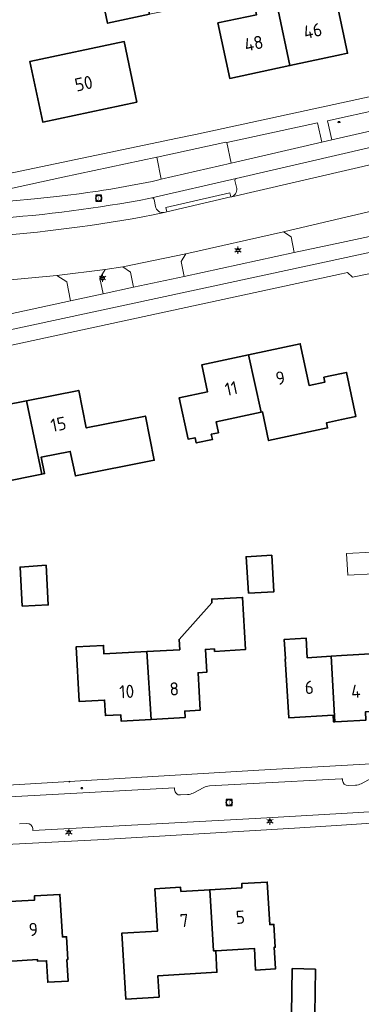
# Model space of a CAD drawing. Header units: metres. Extents: x 140853 to 145288, y 474558 to 480269.
# Tile 242 of 256: x 143956 to 144003, y 478604 to 478738. Entities that reach past the tile are written whole.
import ezdxf
from ezdxf.enums import TextEntityAlignment as Align

# ---------------------------------------------------------------- set-up
doc = ezdxf.new("R2010")
doc.units = ezdxf.units.M
doc.header["$MEASUREMENT"] = 0
for name, color, linetype, lineweight in [('B-WE-GR-GRAS_KRUIDENRIJK-G', 80, 'Continuous', 18), ('B-WE-KL-ET_LS_OV_LICHTMAST-S', 190, 'Continuous', 18), ('B-WE-KL-WATER_BRANDLEIDING_PUT-S', 150, 'Continuous', 18), ('B-WE-OG-BEBOUWING-G', 7, 'Continuous', 35), ('B-WE-OG-BEBOUWING_BIJGEBOUW-G', 7, 'Continuous', 18), ('B-WE-OG-BEBOUWING_HUISNUMMER-T18', 10, 'Continuous', 18), ('B-WE-OG-TERREIN_ERF-G', 7, 'Continuous', 18), ('B-WE-RI-GWA_RIOOLPUT-S', 30, 'Continuous', 18), ('B-WE-VH-VERHARDING_ASFALT-G', 252, 'Continuous', 18), ('B-WE-VH-VERHARDING_BETON-G', 252, 'Continuous', 18), ('B-WE-VH-VERHARDING_BETONSTRAATSTEEN-G', 252, 'Continuous', 18), ('B-WE-VH-VERHARDING_TEGEL-G', 252, 'Continuous', 18), ('X-XX-XX-ALGEMEEN-S', 7, 'Continuous', 18)]:
    doc.layers.add(name, color=color, linetype=linetype, lineweight=lineweight)
doc.styles.add('NLCS-ISO', font='txt')

# ---------------------------------------------------------------- blocks, each defined once
blk = doc.blocks.new('SIE-WEG_AFVALBAK_TYPE_01')
for radius in [0.25, 0.156]:
    blk.add_circle((0, 0), radius)
blk = doc.blocks.new('B-SIE-WEG_LICHTMAST-SO')
at = {"ltscale": 0.1}
for p, q in [((-1.1, 0.63), (-2.19, 1.27)), ((0, 1.27), (0, 2.53)), ((1.1, 0.63), (2.19, 1.27)), ((-1.1, -0.63), (-2.19, -1.27)), ((0, -1.27), (0, -2.53)), ((1.1, -0.63), (2.19, -1.27))]:
    blk.add_line(p, q, dxfattribs=at)
at = {"flags": 128}
for points in [[(-1.16, 0.5), (1.16, 0.5)], [(-1.16, -0.5), (1.16, -0.5)]]:
    blk.add_lwpolyline(points, dxfattribs=at)
at = {"ltscale": 0.1}
blk.add_circle((0, 0), 1.27, dxfattribs=at)
at = {"style": 'NLCS-ISO'}
blk.add_attdef('TYPE', text='', height=1.8, dxfattribs=at).set_placement((0, 2.53), align=Align.BOTTOM_CENTER)
blk = doc.blocks.new('SIE-WEG_STRAATPOT_BRANDKRAAN-SO')
blk.add_ellipse((0, 0), major_axis=(-0.729, 0), ratio=0.685994)
at = {"style": 'NLCS-ISO'}
blk.add_text('BR', height=0.4, dxfattribs=at).set_placement((-0.3, -0.15))
blk = doc.blocks.new('SRI-PUT_INSPECTIE-SO')
at = {"lineweight": -3, "flags": 128}
blk.add_lwpolyline([(-2, -2), (2, -2), (2, 2), (-2, 2)], close=True, dxfattribs=at)
at = {"lineweight": -3, "ltscale": 1.5}
blk.add_circle((0, 0), 2, dxfattribs=at)
at = {"ltscale": 0.1, "style": 'NLCS-ISO'}
blk.add_text('I', height=2.5, dxfattribs=at).set_placement((0, -0.01), align=Align.MIDDLE_CENTER)

msp = doc.modelspace()

# ---------------------------------------------------------------- linework, layer by layer
at = {"layer": 'B-WE-GR-GRAS_KRUIDENRIJK-G', "ltscale": 0.2, "flags": 128}
for points in [[(143998.667, 478721.999), (144006.055, 478723.701), (144005.506, 478726.238), (143998.095, 478724.622), (143998.667, 478721.999)], [(143984.916, 478718.82), (143997.294, 478721.677), (143996.718, 478724.329), (143984.295, 478721.663), (143984.916, 478718.82)], [(143978.682, 478706.402), (143978.072, 478705.388), (143978.483, 478703.341), (143993.538, 478706.586), (143993.093, 478708.742), (143992.069, 478709.427), (143978.682, 478706.402)], [(143971.547, 478701.855), (143971.121, 478703.916), (143970.087, 478704.626), (143967.682, 478704.263), (143966.922, 478703.096), (143967.391, 478700.957), (143971.547, 478701.855)]]:
    msp.add_lwpolyline(points, close=True, dxfattribs=at)
for points in [[(143961.873, 478716.881), (143950.136, 478714.368), (143947.879, 478713.923), (143948.015, 478713.206), (143949.032, 478713.239), (143949.032, 478713.239, 0.0206464), (143955.039, 478713.659), (143955.039, 478713.659), (143958.017, 478713.934), (143960.989, 478714.272), (143962.978, 478714.503), (143962.978, 478714.503, 0.0233084), (143974.825, 478716.485), (143974.825, 478716.485), (143975.33, 478716.621), (143974.717, 478719.615), (143961.873, 478716.881)], [(143948.458, 478702.887), (143947.501, 478701.904), (143948.101, 478697.063), (143949.759, 478697.259), (143952.378, 478697.721), (143962.928, 478700.007), (143962.41, 478702.59), (143961.062, 478703.471), (143954.202, 478702.801), (143954.202, 478702.801, -0.0470055), (143948.458, 478702.887)]]:
    msp.add_lwpolyline(points, format="xyb", close=True, dxfattribs=at)
at = {"layer": 'B-WE-OG-BEBOUWING-G', "ltscale": 0.2, "flags": 128}
for points in [[(143992.948, 478732.152), (143991.329, 478739.741), (143991.486, 478739.775), (143990.378, 478744.978), (143990.21, 478744.942), (143989.275, 478749.324), (143980.833, 478747.523), (143981.803, 478742.975), (143987.309, 478744.15), (143988.384, 478739.113), (143983.083, 478737.982), (143984.702, 478730.393), (143992.948, 478732.152)], [(143973.73, 478739.17), (143972.365, 478745.688), (143966.616, 478744.466), (143968, 478737.952), (143973.73, 478739.17)], [(144000, 478733.656), (144000.831, 478733.834), (144000, 478737.729), (143999.212, 478741.423), (143993.667, 478740.24), (143993.124, 478742.783), (143993.525, 478742.868), (143992.958, 478745.528), (143990.378, 478744.978), (143991.486, 478739.775), (143991.329, 478739.741), (143992.948, 478732.152), (144000, 478733.656)], [(143972.013, 478727.171), (143970.27, 478735.449), (143957.358, 478732.705), (143959.117, 478724.43), (143972.013, 478727.171)], [(143987.262, 478692.606), (143988.992, 478684.76), (143989.194, 478684.803), (143990.03, 478680.894), (143998.098, 478682.619), (143997.947, 478683.323), (144000, 478683.762), (144001.978, 478684.185), (144000.692, 478690.199), (144000, 478690.051), (143997.583, 478689.535), (143997.721, 478688.889), (143995.559, 478688.427), (143994.343, 478694.118), (143987.262, 478692.606)], [(143988.992, 478684.76), (143987.262, 478692.606), (143980.892, 478691.245), (143981.679, 478687.558), (143977.802, 478686.735), (143979.002, 478681.081), (143979.961, 478681.284), (143980.115, 478680.561), (143982.328, 478681.03), (143982.174, 478681.755), (143983.152, 478681.962), (143982.837, 478683.449), (143988.992, 478684.76)], [(143956.918, 478686.331), (143959.013, 478676.297), (143959.381, 478676.37), (143958.932, 478678.626), (143962.884, 478679.413), (143963.59, 478676.046), (143974.369, 478678.194), (143973.167, 478684.225), (143965.086, 478682.615), (143964.062, 478687.754), (143956.918, 478686.331)], [(143956.918, 478686.331), (143950.602, 478685.073), (143951.274, 478681.699), (143945.988, 478680.646), (143947.586, 478672.624), (143953.608, 478673.823), (143953.34, 478675.167), (143959.013, 478676.297), (143956.918, 478686.331)], [(143987.264, 478660.003), (143990.757, 478660.221), (143990.445, 478665.211), (143986.952, 478664.993), (143987.264, 478660.003)], [(143956.307, 478658.23), (143959.876, 478658.415), (143959.594, 478663.831), (143956.028, 478663.583), (143956.307, 478658.23)], [(143973.384, 478652.046), (143973.98, 478642.757), (143978.602, 478643.014), (143978.552, 478643.913), (143980.669, 478644.03), (143980.386, 478649.142), (143981.564, 478649.207), (143981.391, 478652.323), (143982.619, 478652.391), (143982.637, 478652.071), (143986.861, 478652.305), (143986.464, 478659.438), (143982.25, 478659.205), (143982.278, 478658.706), (143977.787, 478653.701), (143977.865, 478652.293), (143973.384, 478652.046)], [(143998.57, 478651.408), (143995.311, 478651.204), (143995.144, 478653.879), (143992.169, 478653.693), (143992.336, 478651.028), (143992.286, 478651.025), (143992.791, 478642.966), (143998.853, 478643.331), (143998.907, 478642.432), (143999.068, 478642.441), (143998.57, 478651.408)], [(143973.98, 478642.757), (143973.384, 478652.046), (143967.506, 478651.721), (143967.441, 478652.89), (143963.677, 478652.681), (143964.091, 478645.222), (143967.576, 478645.416), (143967.694, 478643.289), (143969.791, 478643.406), (143969.84, 478642.527), (143973.98, 478642.757)], [(143999.068, 478642.441), (144000, 478642.494), (144003.331, 478642.683), (144003.264, 478643.791), (144005.231, 478643.909), (144004.755, 478651.795), (144000, 478651.497), (143998.57, 478651.408), (143999.068, 478642.441)], [(143982.785, 478611.142), (143988.075, 478611.453), (143988.249, 478608.488), (143990.945, 478608.656), (143990.782, 478611.607), (143990.932, 478611.616), (143990.747, 478614.741), (143990.178, 478614.707), (143989.835, 478620.517), (143986.341, 478620.311), (143986.375, 478619.742), (143981.978, 478619.482), (143982.481, 478611.124), (143982.785, 478611.142)], [(143953.697, 478617.813), (143954.161, 478609.675), (143954.206, 478609.677), (143958.413, 478609.917), (143958.425, 478609.707), (143959.653, 478609.777), (143959.821, 478606.822), (143962.6, 478606.971), (143962.424, 478609.936), (143962.574, 478609.944), (143962.389, 478613.059), (143961.82, 478613.025), (143961.475, 478618.845), (143957.98, 478618.638), (143958.014, 478618.069), (143953.697, 478617.813)], [(143981.978, 478619.482), (143978.019, 478619.248), (143977.986, 478619.817), (143974.472, 478619.609), (143974.815, 478613.809), (143969.944, 478613.521), (143970.475, 478604.537), (143975.047, 478604.807), (143974.875, 478607.71), (143982.958, 478608.188), (143982.785, 478611.142), (143982.481, 478611.124), (143981.978, 478619.482)], [(143993.257, 478608.694), (143993.143, 478602.471), (143996.333, 478602.418), (143996.435, 478608.606), (143993.257, 478608.694)]]:
    msp.add_lwpolyline(points, close=True, dxfattribs=at)
at = {"layer": 'B-WE-OG-BEBOUWING_BIJGEBOUW-G', "ltscale": 0.2, "flags": 128}
msp.add_lwpolyline([(144004.198, 478665.62), (144000.692, 478665.437), (144000.845, 478662.495), (144004.351, 478662.677), (144004.198, 478665.62)], close=True, dxfattribs=at)
at = {"layer": 'B-WE-OG-TERREIN_ERF-G', "ltscale": 0.2, "flags": 128}
for points in [[(143930.226, 478750), (143925.278, 478718.798), (143925.035, 478717.16), (143941.199, 478714.623), (143977.577, 478722.231), (143980.018, 478722.732), (144000, 478727.082), (144028.723, 478733.33), (144028.661, 478733.624), (144032.086, 478734.344), (144032.148, 478734.051), (144036.979, 478735.067), (144036.961, 478735.165), (144040.851, 478736.035), (144042.831, 478736.484), (144043.029, 478736.564), (144060.952, 478741.922)], [(144005.744, 478704.117), (144001.518, 478703.251), (144000.818, 478703.861), (144000, 478703.684), (143953.387, 478693.613)], [(143953.611, 478633.708), (143988.701, 478635.808), (144000, 478636.446), (144014.54, 478637.267)], [(143953.697, 478617.813), (143958.014, 478618.069), (143957.98, 478618.638), (143961.475, 478618.845), (143961.82, 478613.025), (143962.389, 478613.059), (143962.574, 478609.944), (143962.424, 478609.936), (143962.6, 478606.971), (143959.821, 478606.822), (143959.653, 478609.777), (143958.425, 478609.707), (143958.413, 478609.917), (143954.206, 478609.677)]]:
    msp.add_lwpolyline(points, dxfattribs=at)
for points in [[(144000, 478737.729), (144000.831, 478733.834), (144000, 478733.656), (143992.948, 478732.152), (143984.702, 478730.393), (143983.083, 478737.982), (143988.384, 478739.113), (143987.309, 478744.15), (143981.803, 478742.975), (143980.833, 478747.523), (143989.275, 478749.324), (143990.21, 478744.942), (143990.378, 478744.978), (143992.958, 478745.528), (143993.525, 478742.868), (143993.124, 478742.783), (143993.667, 478740.24), (143999.212, 478741.423), (144000, 478737.729)], [(143972.365, 478745.688), (143975.537, 478746.362), (143976.921, 478739.848), (143973.73, 478739.17), (143968, 478737.952), (143966.616, 478744.466), (143972.365, 478745.688)], [(143972.013, 478727.171), (143959.117, 478724.43), (143957.358, 478732.705), (143970.27, 478735.449), (143972.013, 478727.171)], [(143988.992, 478684.76), (143982.837, 478683.449), (143983.152, 478681.962), (143982.174, 478681.755), (143982.328, 478681.03), (143980.115, 478680.561), (143979.961, 478681.284), (143979.002, 478681.081), (143977.802, 478686.735), (143981.679, 478687.558), (143980.892, 478691.245), (143987.262, 478692.606), (143994.343, 478694.118), (143995.559, 478688.427), (143997.721, 478688.889), (143997.583, 478689.535), (144000, 478690.051), (144000.692, 478690.199), (144001.978, 478684.185), (144000, 478683.762), (143997.947, 478683.323), (143998.098, 478682.619), (143990.03, 478680.894), (143989.194, 478684.803), (143988.992, 478684.76)], [(143959.013, 478676.297), (143953.34, 478675.167), (143953.608, 478673.823), (143947.586, 478672.624), (143945.988, 478680.646), (143951.274, 478681.699), (143950.602, 478685.073), (143956.918, 478686.331), (143964.062, 478687.754), (143965.086, 478682.615), (143973.167, 478684.225), (143974.369, 478678.194), (143963.59, 478676.046), (143962.884, 478679.413), (143958.932, 478678.626), (143959.381, 478676.37), (143959.013, 478676.297)], [(143987.264, 478660.003), (143986.952, 478664.993), (143990.445, 478665.211), (143990.757, 478660.221), (143987.264, 478660.003)], [(143956.307, 478658.23), (143956.028, 478663.583), (143959.594, 478663.831), (143959.876, 478658.415), (143956.307, 478658.23)], [(143973.98, 478642.757), (143969.84, 478642.527), (143969.791, 478643.406), (143967.694, 478643.289), (143967.576, 478645.416), (143964.091, 478645.222), (143963.677, 478652.681), (143967.441, 478652.89), (143967.506, 478651.721), (143973.384, 478652.046), (143977.865, 478652.293), (143977.787, 478653.701), (143982.278, 478658.706), (143982.25, 478659.205), (143986.464, 478659.438), (143986.861, 478652.305), (143982.637, 478652.071), (143982.619, 478652.391), (143981.391, 478652.323), (143981.564, 478649.207), (143980.386, 478649.142), (143980.669, 478644.03), (143978.552, 478643.913), (143978.602, 478643.014), (143973.98, 478642.757)], [(143998.57, 478651.408), (144000, 478651.497), (144004.755, 478651.795), (144005.231, 478643.909), (144003.264, 478643.791), (144003.331, 478642.683), (144000, 478642.494), (143999.068, 478642.441), (143998.907, 478642.432), (143998.853, 478643.331), (143992.791, 478642.966), (143992.286, 478651.025), (143992.336, 478651.028), (143992.169, 478653.693), (143995.144, 478653.879), (143995.311, 478651.204), (143998.57, 478651.408)], [(143981.978, 478619.482), (143986.375, 478619.742), (143986.341, 478620.311), (143989.835, 478620.517), (143990.178, 478614.707), (143990.747, 478614.741), (143990.932, 478611.616), (143990.782, 478611.607), (143990.945, 478608.656), (143988.249, 478608.488), (143988.075, 478611.453), (143982.785, 478611.142), (143982.958, 478608.188), (143974.875, 478607.71), (143975.047, 478604.807), (143970.475, 478604.537), (143969.944, 478613.521), (143974.815, 478613.809), (143974.472, 478619.609), (143977.986, 478619.817), (143978.019, 478619.248), (143981.978, 478619.482)], [(143993.257, 478608.694), (143996.435, 478608.606), (143996.333, 478602.418), (143993.143, 478602.471), (143993.257, 478608.694)]]:
    msp.add_lwpolyline(points, close=True, dxfattribs=at)
msp.add_lwpolyline([(143921.131, 478524.288), (143960.409, 478527.815), (143987.417, 478530.308), (144000, 478531.649), (144001.828, 478531.818), (144015.759, 478542.062), (144015.759, 478542.062, 0.0327429), (144026.393, 478550.912), (144026.393, 478550.912), (144048.466, 478621.668), (144050.055, 478626.689), (144047.054, 478631.044), (144009.57, 478628.955), (144000, 478628.323), (143993.56, 478627.898), (143966.637, 478626.319), (143932.752, 478624.567)], format="xyb", dxfattribs=at)
at = {"layer": 'B-WE-VH-VERHARDING_ASFALT-G', "ltscale": 0.2, "flags": 128}
for points in [[(143952.415, 478711.228, 0.0300727), (143973.627, 478713.98), (143973.627, 478713.98), (143974.065, 478714.075), (143985.567, 478716.735), (144004.092, 478721.002), (144010.285, 478722.433), (144018.524, 478724.368), (144019.497, 478724.604), (144028.906, 478727.097), (144028.967, 478727.116), (144034.467, 478728.823), (144034.275, 478729.501), (144052.309, 478735.049), (144053.261, 478735.33), (144070.979, 478740.536)], [(144058.475, 478739.053), (144043.136, 478734.449), (144042.798, 478734.283), (144042.578, 478734.187), (144033.967, 478731.46), (144032.841, 478731.055), (144029.217, 478729.708), (144026.481, 478728.621), (144023.671, 478727.865), (144021.999, 478727.403), (144021.651, 478727.31), (144009.342, 478724.45), (144006.055, 478723.701), (143998.667, 478721.999), (143997.294, 478721.677), (143984.916, 478718.82), (143975.33, 478716.621), (143974.825, 478716.485), (143974.825, 478716.485, -0.0233084), (143962.978, 478714.503), (143962.978, 478714.503), (143960.989, 478714.272), (143958.017, 478713.934), (143955.039, 478713.659)], [(144004.88, 478718.834), (143984.972, 478714.221), (143984.852, 478714.193), (143976.112, 478712.166), (143975.717, 478712.066), (143974.246, 478711.741), (143974.246, 478711.741, -0.028127), (143951.138, 478708.743)]]:
    msp.add_lwpolyline(points, format="xyb", dxfattribs=at)
for points in [[(143954.202, 478702.801), (143961.062, 478703.471), (143967.682, 478704.263), (143970.087, 478704.626), (143978.682, 478706.402), (143992.069, 478709.427), (144000, 478711.295), (144004.87, 478712.442)], [(144004.443, 478708.927), (144000, 478707.973), (143993.538, 478706.586), (143978.483, 478703.341), (143971.547, 478701.855), (143967.391, 478700.957), (143962.928, 478700.007), (143952.378, 478697.721)], [(143952.7, 478695.604), (143979.481, 478701.346), (144000, 478705.779), (144018.599, 478709.797)]]:
    msp.add_lwpolyline(points, dxfattribs=at)
at = {"layer": 'B-WE-VH-VERHARDING_BETON-G', "ltscale": 0.2, "flags": 128}
msp.add_lwpolyline([(143976.112, 478712.166), (143984.852, 478714.193), (143984.722, 478714.766), (143975.973, 478712.741), (143976.112, 478712.166)], close=True, dxfattribs=at)
at = {"layer": 'B-WE-VH-VERHARDING_BETONSTRAATSTEEN-G', "ltscale": 0.2, "flags": 128}
for points in [[(143984.972, 478714.221), (144004.88, 478718.834), (144004.395, 478720.807), (144004.395, 478720.807, 0.3610161), (144004.092, 478721.002), (144004.092, 478721.002), (143985.567, 478716.735), (143985.567, 478716.735, 0.3202276), (143985.413, 478716.459), (143985.413, 478716.459), (143985.683, 478715.37), (143985.683, 478715.37, -0.3795404), (143984.852, 478714.193), (143984.852, 478714.193), (143984.972, 478714.221)], [(143975.717, 478712.066, -0.4199006), (143974.554, 478712.896), (143974.554, 478712.896), (143974.349, 478713.859), (143974.349, 478713.859, 0.3721886), (143974.065, 478714.075), (143974.065, 478714.075), (143973.627, 478713.98), (143973.627, 478713.98, -0.0300727), (143952.415, 478711.228), (143952.415, 478711.228), (143952.215, 478711.217), (143952.215, 478711.217, 0.4283651), (143952.003, 478710.943), (143952.003, 478710.943), (143952.105, 478709.754), (143952.105, 478709.754, -0.369057), (143951.138, 478708.743), (143951.138, 478708.743, 0.028127), (143974.246, 478711.741), (143974.246, 478711.741), (143975.717, 478712.066)]]:
    msp.add_lwpolyline(points, format="xyb", close=True, dxfattribs=at)
msp.add_lwpolyline([(144014.54, 478637.267), (144000, 478636.446), (143988.701, 478635.808), (143953.611, 478633.708)], dxfattribs=at)
for points in [[(144004.099, 478634.717), (144002.682, 478633.962), (144002.682, 478633.962, -0.0627736), (144001.915, 478633.764), (144001.915, 478633.764), (144000.912, 478633.707), (144000.912, 478633.707, -0.403804), (144000.123, 478634.404), (144000.123, 478634.404), (144000.111, 478634.655), (144000, 478634.649), (143987.891, 478633.982), (143981.919, 478633.67), (143981.919, 478633.67, 0.1160868), (143981.163, 478633.456), (143981.163, 478633.456), (143979.708, 478632.69), (143979.708, 478632.69, -0.0952537), (143978.95, 478632.488), (143978.95, 478632.488), (143977.961, 478632.434), (143977.961, 478632.434, -0.4272769), (143977.171, 478633.156), (143977.171, 478633.156), (143977.171, 478633.4), (143908.606, 478629.67)], [(143908.606, 478629.67), (143977.171, 478633.4), (143977.171, 478633.156), (143977.171, 478633.156, 0.4272769), (143977.961, 478632.434), (143977.961, 478632.434), (143978.95, 478632.488), (143978.95, 478632.488, 0.0952537), (143979.708, 478632.69), (143979.708, 478632.69), (143981.163, 478633.456), (143981.163, 478633.456, -0.1160868), (143981.919, 478633.67), (143981.919, 478633.67), (143987.891, 478633.982), (144000, 478634.649), (144000.111, 478634.655), (144000.123, 478634.404), (144000.123, 478634.404, 0.403804), (144000.912, 478633.707), (144000.912, 478633.707), (144001.915, 478633.764), (144001.915, 478633.764, 0.0627736), (144002.682, 478633.962), (144002.682, 478633.962), (144004.099, 478634.717)], [(143932.752, 478624.567), (143966.637, 478626.319), (143993.56, 478627.898), (144000, 478628.323), (144009.57, 478628.955), (144047.054, 478631.044), (144050.055, 478626.689), (144050.749, 478628.924), (144048.278, 478632.562), (144047.558, 478632.519), (144008.443, 478630.391), (144000, 478629.898), (143988.176, 478629.207), (143957.756, 478627.581), (143957.749, 478627.827), (143957.749, 478627.827, 0.4054849), (143956.97, 478628.545), (143956.97, 478628.545), (143955.961, 478628.491)], [(143955.961, 478628.491), (143956.97, 478628.545), (143956.97, 478628.545, -0.4054849), (143957.749, 478627.827), (143957.749, 478627.827), (143957.756, 478627.581), (143988.176, 478629.207), (144000, 478629.898), (144008.443, 478630.391)]]:
    msp.add_lwpolyline(points, format="xyb", dxfattribs=at)
at = {"layer": 'B-WE-VH-VERHARDING_TEGEL-G', "ltscale": 0.2, "flags": 128}
for points in [[(144060.952, 478741.922), (144043.029, 478736.564), (144042.831, 478736.484), (144040.851, 478736.035), (144036.961, 478735.165), (144036.979, 478735.067), (144032.148, 478734.051), (144032.086, 478734.344), (144028.661, 478733.624), (144028.723, 478733.33), (144000, 478727.082), (143980.018, 478722.732), (143977.577, 478722.231), (143941.199, 478714.623)], [(143950.136, 478714.368), (143961.873, 478716.881), (143974.717, 478719.615), (143974.791, 478719.638), (143984.191, 478721.683), (143984.295, 478721.663), (143996.718, 478724.329), (143997.294, 478721.677), (143998.667, 478721.999), (143998.095, 478724.622), (144005.506, 478726.238)], [(144018.599, 478709.797), (144000, 478705.779), (143979.481, 478701.346), (143952.7, 478695.604)], [(143953.387, 478693.613), (144000, 478703.684), (144000.818, 478703.861), (144001.518, 478703.251), (144005.744, 478704.117)]]:
    msp.add_lwpolyline(points, dxfattribs=at)
for points in [[(143974.717, 478719.615), (143975.33, 478716.621), (143984.916, 478718.82), (143984.295, 478721.663), (143984.191, 478721.683), (143974.791, 478719.638), (143974.717, 478719.615)], [(144004.87, 478712.442), (144000, 478711.295), (143992.069, 478709.427), (143993.093, 478708.742), (143993.538, 478706.586), (144000, 478707.973), (144004.443, 478708.927), (144003.991, 478711.102), (144004.87, 478712.442)], [(143978.483, 478703.341), (143978.072, 478705.388), (143978.682, 478706.402), (143970.087, 478704.626), (143971.121, 478703.916), (143971.547, 478701.855), (143978.483, 478703.341)], [(143961.062, 478703.471), (143962.41, 478702.59), (143962.928, 478700.007), (143967.391, 478700.957), (143966.922, 478703.096), (143967.682, 478704.263), (143961.062, 478703.471)]]:
    msp.add_lwpolyline(points, close=True, dxfattribs=at)
msp.add_lwpolyline([(143985.413, 478716.459, -0.3202276), (143985.567, 478716.735), (143985.567, 478716.735), (143974.065, 478714.075), (143974.065, 478714.075, -0.3721886), (143974.349, 478713.859), (143974.349, 478713.859), (143974.554, 478712.896), (143974.554, 478712.896, 0.4199006), (143975.717, 478712.066), (143975.717, 478712.066), (143976.112, 478712.166), (143975.973, 478712.741), (143984.722, 478714.766), (143984.852, 478714.193), (143984.852, 478714.193, 0.3795404), (143985.683, 478715.37), (143985.683, 478715.37), (143985.413, 478716.459)], format="xyb", close=True, dxfattribs=at)

# ---------------------------------------------------------------- block references
at = {"layer": 'B-WE-KL-ET_LS_OV_LICHTMAST-S', "xscale": 0.2, "yscale": 0.2, "zscale": 0.2}
for p in [(143985.819, 478706.905), (143967.322, 478703.096), (143990.205, 478628.845), (143962.692, 478627.336)]:
    msp.add_blockref('B-SIE-WEG_LICHTMAST-SO', p, dxfattribs=at)
at = {"layer": 'B-WE-KL-WATER_BRANDLEIDING_PUT-S', "xscale": 0.2, "yscale": 0.2, "zscale": 0.2}
for p in [(143999.647, 478724.427), (143964.478, 478633.363)]:
    msp.add_blockref('SIE-WEG_STRAATPOT_BRANDKRAAN-SO', p, dxfattribs=at)
at = {"layer": 'B-WE-RI-GWA_RIOOLPUT-S', "xscale": 0.2, "yscale": 0.2, "zscale": 0.2}
for p in [(143966.785, 478714.041), (143984.621, 478631.408)]:
    msp.add_blockref('SRI-PUT_INSPECTIE-SO', p, dxfattribs=at)
at = {"layer": 'X-XX-XX-ALGEMEEN-S', "xscale": 0.2, "yscale": 0.2, "zscale": 0.2}
msp.add_blockref('SIE-WEG_AFVALBAK_TYPE_01', (143962.772, 478634.253), dxfattribs=at)

# ---------------------------------------------------------------- texts
at = {"layer": 'B-WE-OG-BEBOUWING_HUISNUMMER-T18', "style": 'NLCS-ISO'}
for s, rotation, p in [('46', 12.1, (143996.055, 478736.905)), ('48', 12.1, (143987.991, 478735.185)), ('50', 12, (143964.733, 478729.713)), ('9', 12.1, (143991.638, 478689.45)), ('11', 12.1, (143984.913, 478688.014)), ('15', 11.2, (143961.272, 478683.12)), ('10', 3.2, (143970.619, 478646.576)), ('8', 3.2, (143977.117, 478646.938)), ('6', 3.4, (143995.582, 478647.141)), ('4', 3.3, (144001.948, 478646.611)), ('7', 3.4, (143978.478, 478615.268)), ('5', 3.4, (143986.16, 478615.722)), ('9', 3.4, (143957.839, 478614.052))]:
    msp.add_text(s, height=1.8, rotation=rotation, dxfattribs=at).set_placement(p, align=Align.MIDDLE_CENTER)

doc.saveas('drawing.dxf')
